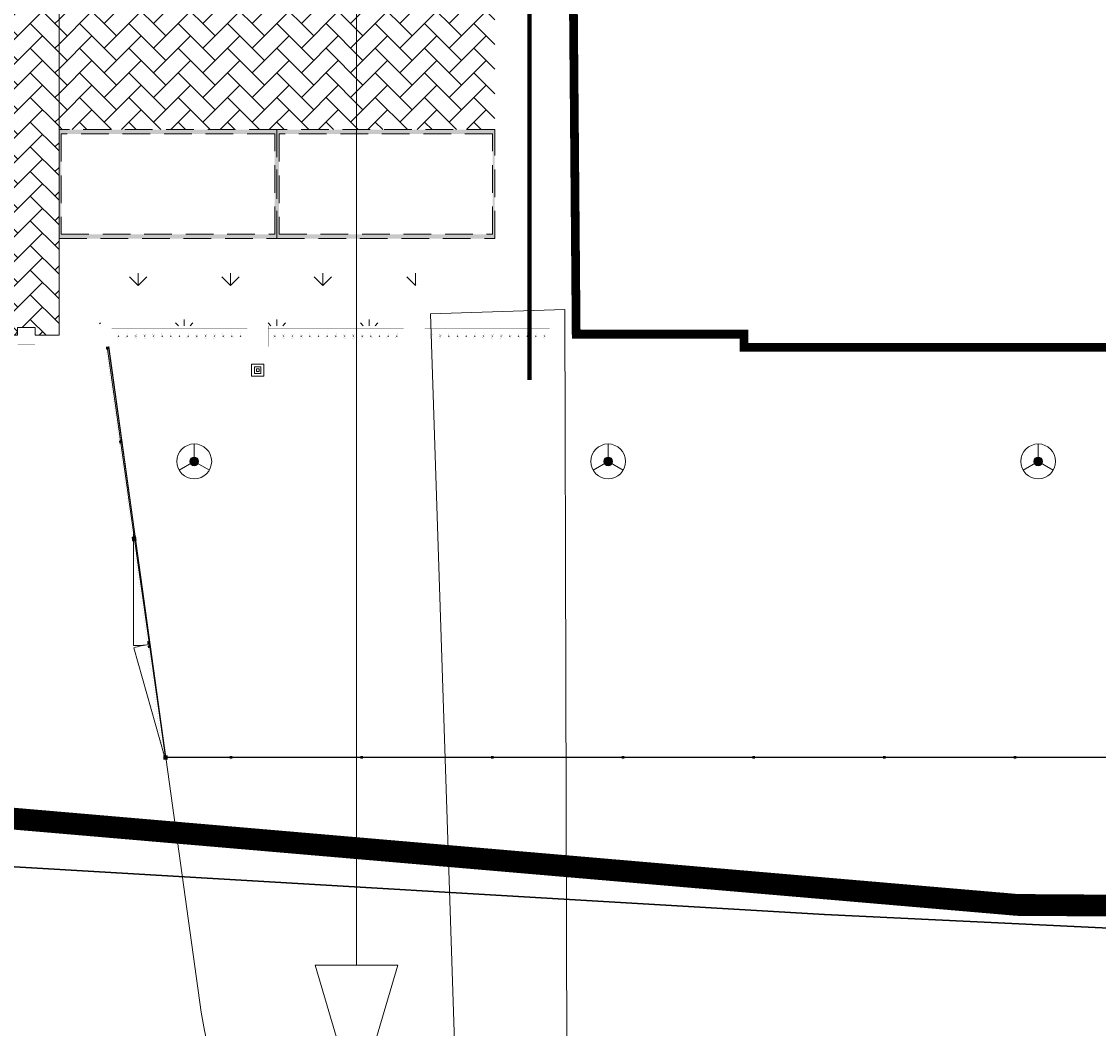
# Model space of a CAD drawing. Header units: millimetres. Extents: x 747415 to 1601423, y -236173 to 551995.
# Tile 156 of 242: x 952980 to 977699, y -11749 to 11361. Entities that reach past the tile are written whole.
import ezdxf
from ezdxf.lldxf.tags import DXFTag

# ---------------------------------------------------------------- set-up
doc = ezdxf.new("R2010")
doc.units = ezdxf.units.MM
doc.header["$LTSCALE"] = 100
doc.header["$MEASUREMENT"] = 0
for name, pattern in [('BORDER', [44.45, 12.7, -6.35, 12.7, -6.35, 0, -6.35]), ('BORDERX2', [88.9, 25.4, -12.7, 25.4, -12.7, 0, -12.7]), ('DASHED2', [9.525, 6.35, -3.175])]:
    doc.linetypes.add(name, pattern=pattern)
doc.layers.get('DEFPOINTS').update_dxf_attribs({"color": 6, "linetype": 'CONTINUOUS', "lineweight": 0})
for name, color, linetype, lineweight in [('00--F-IL-PERCEELDEF', 30, 'BORDER', 0), ('T--A9032_HEKWERKEN', 8, 'CONTINUOUS', 0), ('T--A9041_VERHARDING_Wegen', 21, 'CONTINUOUS', 0), ('T--A9042_BEPLANTING', 90, 'CONTINUOUS', 0), ('T--L9000_TERREIN_Wegen_extern', 7, 'CONTINUOUS', 0), ('T--L9020_GEBOUWEN', 252, 'CONTINUOUS', 0), ('T--L9032_HEKWERKEN', 7, 'CONTINUOUS', 0), ('T--L9032_SPIJLENHEK', 2, 'FENCELINE1', 0), ('T--L9041_VERHARDING_Trottoir', 8, 'CONTINUOUS', 0), ('T--L9042_BEPLANTING', 90, 'CONTINUOUS', 0), ('T--L9052_Hemelwaterafvoer', 130, 'HEMELWATER_AFVOER', 0), ('T--L9064_ICT', 170, 'ICT_LEIDING', 0), ('T--L9067_BEHEERVOORZIENING_Belijning', 7, 'DASHED2', 0), ('T--L9071_TERREINMEUBILAIR_Bank', 250, 'CONTINUOUS', 0)]:
    doc.layers.add(name, color=color, linetype=linetype, lineweight=lineweight)
doc.layers.add('T--A9072_BELIJNING', color=7, linetype='CONTINUOUS', lineweight=0, true_color=0xffffff)
for name, color, linetype in [('T--L9000_PERCELEN', 4, 'BORDERX2'), ('T--L9041_VERHARDING_Parkeren', 9, 'DASHED2'), ('T--L9064_Glasvezel', 54, 'CONTINUOUS')]:
    doc.layers.add(name, color=color, linetype=linetype)
doc.styles.get("Standard").update_dxf_attribs({"font": 'arial.ttf'})
doc.styles.add('vddonk Arial', font='arial.ttf')
doc.linetypes.add('FENCELINE1', pattern='A,6.35,-2.54,[133,ltypeshp.shx,S=2.54,R=0,X=-2.54,Y=0],-2.54,25.4', length=36.83)
tags = doc.linetypes.add('HEMELWATER_AFVOER', pattern='A,12.7,-5.08,["HWA",Standard,S=2.54,R=0,X=-2.54,Y=-1.27],-7.62', length=25.4).pattern_tags.tags
tags[6] = DXFTag(74, 10)
tags = doc.linetypes.add('ICT_LEIDING', pattern='A,12.7,-5.08,["ICT",Standard,S=2.54,R=0,X=-2.54,Y=-1.27],-7.62', length=25.4).pattern_tags.tags
tags[6] = DXFTag(74, 10)
doc.dimstyles.new('Gebr vd Donk', dxfattribs={"dimtxt": 1.5, "dimasz": 1.5, "dimexe": 0, "dimexo": 0, "dimgap": 0.3, "dimtad": 1, "dimdec": 1, "dimzin": 0, "dimdsep": 46, "dimtxsty": 'vddonk Arial', "dimcen": 0.1, "dimclrd": 6, "dimclre": 6, "dimclrt": 6, "dimadec": 0, "dimazin": 0, "dimtfac": 1, "dimtdec": 1, "dimtmove": 0, "dimatfit": 0, "dimfxl": 1, "dimtolj": 1, "dimtzin": 0, "dimlwd": 18, "dimlwe": 18, "dimarcsym": 0})
doc.dimstyles.new('vd Donk', dxfattribs={"dimtxt": 1.5, "dimasz": 1.5, "dimexe": 0, "dimexo": 0, "dimgap": 0.25, "dimtad": 1, "dimdec": 1, "dimzin": 0, "dimtxsty": 'vddonk Arial', "dimcen": 0.1, "dimclrd": 6, "dimclre": 6, "dimclrt": 6, "dimadec": 0, "dimazin": 0, "dimtfac": 1, "dimtdec": 1, "dimtmove": 0, "dimatfit": 0, "dimfxl": 1, "dimtolj": 1, "dimtzin": 0, "dimlwd": 18, "dimlwe": 18, "dimarcsym": 0})

# ---------------------------------------------------------------- blocks, each defined once
blk = doc.blocks.new('FMEBLOCK6')
at = {"layer": 'T--L9000_PERCELEN', "flags": 128}
blk.add_lwpolyline([(-222.195065, 94.921288), (-251.620115, 100.616588), (-297.543065, 109.524512), (-337.647015, 117.167537), (-330.464115, 154.579588), (-318.094025, 152.154437), (-273.823165, 143.747337), (-224.196065, 134.337287), (-208.583205, 131.452587), (-197.439015, 136.971413), (-186.556105, 142.270537), (-136.598035, 132.414587), (-119.415195, 113.922413), (-36.125985, 98.003588), (6.067975, 90.023538), (53.291805, 80.914438), (90.404835, 73.913287), (122.112865, 67.765588), (143.704805, 62.535362), (157.446845, 57.366563), (171.935005, 49.926337), (182.331925, 44.522562), (208.965925, 23.814537), (210.678965, 5.367537), (247.852945, -33.029587), (282.048885, -68.514712), (337.647015, -125.749487), (325.535905, -138.670512), (317.706935, -146.918688), (308.433795, -152.464488), (305.025885, -154.579588), (288.721875, -133.669412), (269.087925, -109.047413), (260.568955, -98.204437), (159.362975, 17.296337), (157.498825, 19.424438), (149.484015, 23.044288), (139.909805, 26.793487), (135.052895, 26.028438), (133.477855, 26.594587), (99.043865, 33.291537), (-0.134205, 52.487337), (-43.354195, 60.693588), (-58.920135, 63.604288), (-60.972195, 63.930587), (-126.040115, 76.402462), (-180.772065, 86.816438), (-219.337085, 94.368462)], close=True, dxfattribs=at)
blk = doc.blocks.new('FMEBLOCK10')
at = {"layer": 'T--L9000_PERCELEN', "flags": 128}
blk.add_lwpolyline([(-144.82893, 14.817888), (-145.02397, 15.050913), (-145.20705, 15.294013), (-145.37702, 15.545888), (-145.53411, 15.805888), (-145.67694, 16.074013), (-145.80712, 16.348963), (-145.92304, 16.630088), (-146.02401, 16.917063), (-146.11095, 17.207938), (-146.18294, 17.503038), (-146.23906, 17.802038), (-146.28092, 18.102988), (-146.30714, 18.405888), (-146.31795, 18.710088), (-146.31404, 19.012988), (-146.29403, 19.316863), (-146.25907, 19.619113), (-146.20801, 19.918113), (-146.142, 20.214838), (-146.06196, 20.507988), (-145.96605, 20.796913), (-145.85703, 21.079988), (-145.73306, 21.357863), (-145.59506, 21.628913), (-145.44303, 21.891838), (-145.27904, 22.147938), (-145.10102, 22.394938), (-144.91196, 22.631863), (-144.71002, 22.860013), (-144.49704, 23.077113), (-144.27394, 23.283813), (-138.30613, 28.697013), (-116.62012, 47.487863), (-60.22895, 97.082863), (-54.67905, 96.186838), (-37.62294, 111.871013), (-29.08511, 118.037888), (-23.65504, 118.892963), (-18.79813, 119.658013), (-9.22392, 115.908813), (-1.20911, 112.288963), (0.65504, 110.160863), (101.86102, -5.339912), (110.37999, -16.182887), (130.01394, -40.804887), (146.31795, -61.715062), (145.31699, -62.344912), (128.53504, -71.838162), (109.77095, -81.221887), (96.853, -87.145012), (86.75508, -91.497087), (65.77494, -99.458937), (35.85286, -109.074062), (-3.25703, -117.914062), (-11.3781, -119.658012), (-17.09406, -117.515937), (-48.71308, -83.590162), (-53.87704, -83.911912), (-58.06511, -84.172887)], close=True, dxfattribs=at)
blk = doc.blocks.new('*D151')
at = {"layer": 'DEFPOINTS', "color": 0, "linetype": 'Continuous', "transparency": 16777216}
for p in [(965452, 4752), (962367, 4650), (962367, 4650)]:
    blk.add_point(p, dxfattribs=at)
at = {"layer": 'T--L9064_Glasvezel', "color": 6, "linetype": 'Continuous', "lineweight": 18, "transparency": 16777216}
for p, q in [((965451, 4752), (962369, 4651)), ((965452, 4752), (965452, 4752)), ((962367, 4650), (962367, 4650))]:
    blk.add_line(p, q, dxfattribs=at)
at = {"layer": 'T--L9064_Glasvezel', "color": 6, "linetype": 'Continuous', "transparency": 16777216}
for points in [[(965451, 4752), (965451, 4751), (965452, 4752)], [(962369, 4651), (962369, 4650), (962367, 4650)]]:
    blk.add_solid(points, dxfattribs=at)
at = {"layer": 'T--L9064_Glasvezel', "color": 6, "linetype": 'Continuous', "transparency": 16777216, "insert": (963910, 4702), "char_height": 1.5, "attachment_point": 5, "rotation": 1.8787, "style": 'vddonk Arial'}
blk.add_mtext('\\A1;3086.7', dxfattribs=at)
blk = doc.blocks.new('*D152')
at = {"layer": 'DEFPOINTS', "color": 0, "linetype": 'Continuous', "transparency": 16777216}
for p in [(962367, 4650), (963127, -18513), (963127, -18513)]:
    blk.add_point(p, dxfattribs=at)
at = {"layer": 'T--L9064_Glasvezel', "color": 6, "linetype": 'Continuous', "lineweight": 18, "transparency": 16777216}
for p, q in [((962367, 4650), (962367, 4650)), ((962367, 4649), (963127, -18511)), ((963127, -18513), (963127, -18513))]:
    blk.add_line(p, q, dxfattribs=at)
at = {"layer": 'T--L9064_Glasvezel', "color": 6, "linetype": 'Continuous', "transparency": 16777216}
for points in [[(962367, 4649), (962367, 4649), (962367, 4650)], [(963127, -18511), (963127, -18511), (963127, -18513)]]:
    blk.add_solid(points, dxfattribs=at)
at = {"layer": 'T--L9064_Glasvezel', "color": 6, "linetype": 'Continuous', "transparency": 16777216, "insert": (962748, -6931), "char_height": 1.5, "attachment_point": 5, "rotation": 271.8787, "style": 'vddonk Arial'}
blk.add_mtext('\\A1;23175.4', dxfattribs=at)
blk = doc.blocks.new('*D161')
at = {"layer": 'DEFPOINTS', "color": 0, "linetype": 'Continuous', "transparency": 16777216}
for p in [(965452, 4752), (965512, -18361), (965512, -18361)]:
    blk.add_point(p, dxfattribs=at)
at = {"layer": 'T--L9064_Glasvezel', "color": 6, "linetype": 'Continuous', "lineweight": 18, "transparency": 16777216}
for p, q in [((965452, 4752), (965452, 4752)), ((965452, 4750), (965512, -18360)), ((965512, -18361), (965512, -18361))]:
    blk.add_line(p, q, dxfattribs=at)
at = {"layer": 'T--L9064_Glasvezel', "color": 6, "linetype": 'Continuous', "transparency": 16777216}
for points in [[(965452, 4750), (965452, 4750), (965452, 4752)], [(965512, -18360), (965512, -18360), (965512, -18361)]]:
    blk.add_solid(points, dxfattribs=at)
at = {"layer": 'T--L9064_Glasvezel', "color": 6, "linetype": 'Continuous', "transparency": 16777216, "insert": (965483, -6805), "char_height": 1.5, "attachment_point": 5, "rotation": 270.1486, "style": 'vddonk Arial'}
blk.add_mtext('\\A1;23112.7', dxfattribs=at)
blk = doc.blocks.new('9041_parkeerplaats_2500x5000')
at = {"layer": 'T--L9067_BEHEERVOORZIENING_Belijning'}
blk.add_lwpolyline([(-1250, 2500), (-1250, -2500), (1250, -2500), (1250, 2500)], close=True, dxfattribs=at)
blk = doc.blocks.new('*U198')
at = {"layer": 'T--L9041_VERHARDING_Parkeren', "linetype": 'Continuous', "rotation": 270}
blk.add_blockref('9041_parkeerplaats_2500x5000', (0, 0, 0), dxfattribs=at)
blk = doc.blocks.new('*U199')
at = {"layer": 'T--L9067_BEHEERVOORZIENING_Belijning', "color": 0, "linetype": 'ByBlock', "lineweight": -2, "transparency": 16777216}
for p in [(0, 0), (5000, 0)]:
    blk.add_blockref('*U198', p, dxfattribs=at)
blk = doc.blocks.new('9041_parkeerplaats_5000x2500_belijning')
at = {"layer": 'T--A9072_BELIJNING', "linetype": 'Continuous'}
h = blk.add_hatch(color=256, dxfattribs=at)
h.paths.add_polyline_path([(1150, -2450), (1150, 2450), (-1150, 2450), (-1150, -2450)], flags=16)
h.paths.add_polyline_path([(1250, -2500), (1250, 2500), (-1250, 2500), (-1250, -2500)])
at = {"layer": 'T--L9067_BEHEERVOORZIENING_Belijning'}
for points in [[(1250, -2500), (1250, 2500), (-1250, 2500), (-1250, -2500)], [(1150, -2450), (1150, 2450), (-1150, 2450), (-1150, -2450)]]:
    blk.add_lwpolyline(points, close=True, dxfattribs=at)
blk = doc.blocks.new('*U309')
at = {"layer": 'T--L9067_BEHEERVOORZIENING_Belijning', "linetype": 'Continuous', "rotation": 270}
blk.add_blockref('9041_parkeerplaats_5000x2500_belijning', (0, 0, -1), dxfattribs=at)
blk = doc.blocks.new('*U310')
at = {"layer": 'T--L9067_BEHEERVOORZIENING_Belijning', "color": 0, "linetype": 'ByBlock', "lineweight": -2, "transparency": 16777216}
for p in [(0, 0), (5000, 0)]:
    blk.add_blockref('*U309', p, dxfattribs=at)
blk = doc.blocks.new('9032_hekwerk_L3110')
at = {"layer": 'T--A9032_HEKWERKEN', "linetype": 'Continuous'}
h = blk.add_hatch(color=256, dxfattribs=at)
h.dxf.hatch_style = 1
h.paths.add_polyline_path([(0, 2973), (-18, 2955), (0, 2937), (18, 2955)])
h = blk.add_hatch(color=256, dxfattribs=at)
h.dxf.hatch_style = 1
h.paths.add_polyline_path([(0, 2773), (-18, 2755), (0, 2737), (18, 2755)])
h = blk.add_hatch(color=256, dxfattribs=at)
h.dxf.hatch_style = 1
h.paths.add_polyline_path([(0, 2573), (-18, 2555), (0, 2537), (18, 2555)])
h = blk.add_hatch(color=256, dxfattribs=at)
h.dxf.hatch_style = 1
h.paths.add_polyline_path([(0, 2373), (-18, 2355), (0, 2337), (18, 2355)])
h = blk.add_hatch(color=256, dxfattribs=at)
h.dxf.hatch_style = 1
h.paths.add_polyline_path([(0, 2173), (-18, 2155), (0, 2137), (18, 2155)])
h = blk.add_hatch(color=256, dxfattribs=at)
h.dxf.hatch_style = 1
h.paths.add_polyline_path([(0, 1973), (-18, 1955), (0, 1937), (18, 1955)])
h = blk.add_hatch(color=256, dxfattribs=at)
h.dxf.hatch_style = 1
h.paths.add_polyline_path([(0, 1773), (-18, 1755), (0, 1737), (18, 1755)])
h = blk.add_hatch(color=256, dxfattribs=at)
h.dxf.hatch_style = 1
h.paths.add_polyline_path([(0, 1573), (-18, 1555), (0, 1537), (18, 1555)])
h = blk.add_hatch(color=256, dxfattribs=at)
h.dxf.hatch_style = 1
h.paths.add_polyline_path([(0, 1373), (-18, 1355), (0, 1337), (18, 1355)])
h = blk.add_hatch(color=256, dxfattribs=at)
h.dxf.hatch_style = 1
h.paths.add_polyline_path([(0, 1173), (-18, 1155), (0, 1137), (18, 1155)])
h = blk.add_hatch(color=256, dxfattribs=at)
h.dxf.hatch_style = 1
h.paths.add_polyline_path([(0, 973), (-18, 955), (0, 937), (18, 955)])
h = blk.add_hatch(color=256, dxfattribs=at)
h.dxf.hatch_style = 1
h.paths.add_polyline_path([(0, 773), (-18, 755), (0, 737), (18, 755)])
h = blk.add_hatch(color=256, dxfattribs=at)
h.dxf.hatch_style = 1
h.paths.add_polyline_path([(0, 573), (-18, 555), (0, 537), (18, 555)])
h = blk.add_hatch(color=256, dxfattribs=at)
h.dxf.hatch_style = 1
h.paths.add_polyline_path([(0, 373), (-18, 355), (0, 337), (18, 355)])
h = blk.add_hatch(color=256, dxfattribs=at)
h.dxf.hatch_style = 1
h.paths.add_polyline_path([(0, 173), (-18, 155), (0, 137), (18, 155)])
at = {"layer": 'T--L9032_HEKWERKEN', "const_width": 1}
for points in [[(-20, 2990), (-60, 2955), (-20, 2920)], [(-20, 2990), (-20, 3110), (20, 3110), (20, 2990)], [(20, 2920), (60, 2955), (20, 2990)], [(-20, 2790), (-60, 2755), (-20, 2720)], [(-20, 2790), (-20, 2920)], [(-20, 2590), (-20, 2720)], [(20, 2920), (20, 2790)], [(20, 2720), (60, 2755), (20, 2790)], [(20, 2720), (20, 2590)], [(-20, 2590), (-60, 2555), (-20, 2520)], [(-20, 2390), (-20, 2520)], [(20, 2520), (60, 2555), (20, 2590)], [(20, 2520), (20, 2390)], [(-20, 2390), (-60, 2355), (-20, 2320)], [(-20, 2190), (-20, 2320)], [(20, 2320), (60, 2355), (20, 2390)], [(20, 2320), (20, 2190)], [(-20, 2190), (-60, 2155), (-20, 2120)], [(-20, 1990), (-60, 1955), (-20, 1920)], [(-20, 1990), (-20, 2120)], [(20, 2120), (60, 2155), (20, 2190)], [(20, 2120), (20, 1990)], [(20, 1920), (60, 1955), (20, 1990)], [(-20, 1790), (-60, 1755), (-20, 1720)], [(-20, 1790), (-20, 1920)], [(20, 1920), (20, 1790)], [(20, 1720), (60, 1755), (20, 1790)], [(-20, 1590), (-60, 1555), (-20, 1520)], [(-20, 1590), (-20, 1720)], [(-20, 1390), (-20, 1520)], [(20, 1720), (20, 1590)], [(20, 1520), (60, 1555), (20, 1590)], [(20, 1520), (20, 1390)], [(-20, 1390), (-60, 1355), (-20, 1320)], [(-20, 1190), (-20, 1320)], [(20, 1320), (60, 1355), (20, 1390)], [(20, 1320), (20, 1190)], [(-20, 1190), (-60, 1155), (-20, 1120)], [(-20, 990), (-60, 955), (-20, 920)], [(-20, 990), (-20, 1120)], [(20, 1120), (60, 1155), (20, 1190)], [(20, 1120), (20, 990)], [(20, 920), (60, 955), (20, 990)], [(-20, 790), (-60, 755), (-20, 720)], [(-20, 790), (-20, 920)], [(20, 920), (20, 790)], [(20, 720), (60, 755), (20, 790)], [(-20, 590), (-60, 555), (-20, 520)], [(-20, 590), (-20, 720)], [(-20, 390), (-20, 520)], [(20, 720), (20, 590)], [(20, 520), (60, 555), (20, 590)], [(20, 520), (20, 390)], [(-20, 390), (-60, 355), (-20, 320)], [(-20, 190), (-20, 320)], [(20, 320), (60, 355), (20, 390)], [(20, 320), (20, 190)], [(-20, 190), (-60, 155), (-20, 120)], [(20, 120), (20, 0), (-20, 0), (-20, 120)], [(20, 120), (60, 155), (20, 190)]]:
    blk.add_lwpolyline(points, dxfattribs=at)
for points in [[(0, 2937), (-18, 2955), (0, 2973), (18, 2955)], [(0, 2737), (-18, 2755), (0, 2773), (18, 2755)], [(0, 2537), (-18, 2555), (0, 2573), (18, 2555)], [(0, 2337), (-18, 2355), (0, 2373), (18, 2355)], [(0, 2137), (-18, 2155), (0, 2173), (18, 2155)], [(0, 1937), (-18, 1955), (0, 1973), (18, 1955)], [(0, 1737), (-18, 1755), (0, 1773), (18, 1755)], [(0, 1537), (-18, 1555), (0, 1573), (18, 1555)], [(0, 1337), (-18, 1355), (0, 1373), (18, 1355)], [(0, 1137), (-18, 1155), (0, 1173), (18, 1155)], [(0, 937), (-18, 955), (0, 973), (18, 955)], [(0, 737), (-18, 755), (0, 773), (18, 755)], [(0, 537), (-18, 555), (0, 573), (18, 555)], [(0, 337), (-18, 355), (0, 373), (18, 355)], [(0, 137), (-18, 155), (0, 173), (18, 155)]]:
    blk.add_lwpolyline(points, close=True, dxfattribs=at)
blk = doc.blocks.new('*U494')
at = {"layer": 'T--L9032_HEKWERKEN', "rotation": 270}
blk.add_blockref('9032_hekwerk_L3110', (-1555, 0, 0), dxfattribs=at)
blk = doc.blocks.new('*U495')
at = {"layer": 'T--L9032_HEKWERKEN', "color": 0, "linetype": 'ByBlock', "lineweight": -2, "transparency": 16777216}
for p in [(0, 0), (3590, 0)]:
    blk.add_blockref('*U494', p, dxfattribs=at)

msp = doc.modelspace()

# ---------------------------------------------------------------- hatches: boundary and pattern name
at = {"layer": 'T--A9032_HEKWERKEN', "linetype": 'Continuous'}
h = msp.add_hatch(color=256, dxfattribs=at)
h.dxf.hatch_style = 1
h.paths.add_polyline_path([(962386.05, 4123.33), (962403.728, 4141.008), (962386.05, 4158.686), (962368.373, 4141.008)])
h = msp.add_hatch(color=256, dxfattribs=at)
h.dxf.hatch_style = 1
h.paths.add_polyline_path([(962586.05, 4123.33), (962603.728, 4141.008), (962586.05, 4158.686), (962568.373, 4141.008)])
h = msp.add_hatch(color=256, dxfattribs=at)
h.dxf.hatch_style = 1
h.paths.add_polyline_path([(962786.05, 4123.33), (962803.728, 4141.008), (962786.05, 4158.686), (962768.373, 4141.008)])
h = msp.add_hatch(color=256, dxfattribs=at)
h.dxf.hatch_style = 1
h.paths.add_polyline_path([(962986.05, 4123.33), (963003.728, 4141.008), (962986.05, 4158.686), (962968.373, 4141.008)])
h = msp.add_hatch(color=256, dxfattribs=at)
h.dxf.hatch_style = 1
h.paths.add_polyline_path([(963186.05, 4123.33), (963203.728, 4141.008), (963186.05, 4158.686), (963168.373, 4141.008)])
h = msp.add_hatch(color=256, dxfattribs=at)
h.dxf.hatch_style = 1
h.paths.add_polyline_path([(963386.05, 4123.33), (963403.728, 4141.008), (963386.05, 4158.686), (963368.373, 4141.008)])
h = msp.add_hatch(color=256, dxfattribs=at)
h.dxf.hatch_style = 1
h.paths.add_polyline_path([(963586.05, 4123.33), (963603.728, 4141.008), (963586.05, 4158.686), (963568.373, 4141.008)])
h = msp.add_hatch(color=256, dxfattribs=at)
h.dxf.hatch_style = 1
h.paths.add_polyline_path([(963786.05, 4123.33), (963803.728, 4141.008), (963786.05, 4158.686), (963768.373, 4141.008)])
h = msp.add_hatch(color=256, dxfattribs=at)
h.dxf.hatch_style = 1
h.paths.add_polyline_path([(963986.05, 4123.33), (964003.728, 4141.008), (963986.05, 4158.686), (963968.373, 4141.008)])
h = msp.add_hatch(color=256, dxfattribs=at)
h.dxf.hatch_style = 1
h.paths.add_polyline_path([(964186.05, 4123.33), (964203.728, 4141.008), (964186.05, 4158.686), (964168.373, 4141.008)])
h = msp.add_hatch(color=256, dxfattribs=at)
h.dxf.hatch_style = 1
h.paths.add_polyline_path([(964386.05, 4123.33), (964403.728, 4141.008), (964386.05, 4158.686), (964368.373, 4141.008)])
h = msp.add_hatch(color=256, dxfattribs=at)
h.dxf.hatch_style = 1
h.paths.add_polyline_path([(964586.05, 4123.33), (964603.728, 4141.008), (964586.05, 4158.686), (964568.373, 4141.008)])
h = msp.add_hatch(color=256, dxfattribs=at)
h.dxf.hatch_style = 1
h.paths.add_polyline_path([(964786.05, 4123.33), (964803.728, 4141.008), (964786.05, 4158.686), (964768.373, 4141.008)])
h = msp.add_hatch(color=256, dxfattribs=at)
h.dxf.hatch_style = 1
h.paths.add_polyline_path([(964986.05, 4123.33), (965003.728, 4141.008), (964986.05, 4158.686), (964968.373, 4141.008)])
for points in [[(954921.05, 3841.008), (954921.05, 3901.008), (954981.05, 3901.008), (954981.05, 3841.008)], [(955216.439, 1742.85), (955275.85, 1751.231), (955284.231, 1691.819), (955224.82, 1683.438)], [(955621.002, -553.66), (955521.956, -567.44), (955508.176, -468.394), (955607.222, -454.614)], [(955921.574, -2859.236), (955929.842, -2918.664), (955870.414, -2926.932), (955862.146, -2867.504)], [(955933.976, -2948.378), (955942.244, -3007.805), (955882.816, -3016.073), (955874.548, -2956.646)], [(956336.051, -5579.004), (956236.051, -5579.004), (956236.051, -5479.004), (956336.051, -5479.004)], [(957756.051, -5559.004), (957756.051, -5499.004), (957816.051, -5499.004), (957816.051, -5559.004)], [(960756.051, -5559.004), (960756.051, -5499.004), (960816.051, -5499.004), (960816.051, -5559.004)], [(963756.051, -5559.004), (963756.051, -5499.004), (963816.051, -5499.004), (963816.051, -5559.004)], [(966756.051, -5559.004), (966756.051, -5499.004), (966816.051, -5499.004), (966816.051, -5559.004)], [(969756.051, -5559.004), (969756.051, -5499.004), (969816.051, -5499.004), (969816.051, -5559.004)], [(972756.051, -5559.004), (972756.051, -5499.004), (972816.051, -5499.004), (972816.051, -5559.004)], [(975756.051, -5559.004), (975756.051, -5499.004), (975816.051, -5499.004), (975816.051, -5559.004)]]:
    msp.add_hatch(color=256, dxfattribs=at).paths.add_polyline_path(points)
at = {"layer": 'T--A9041_VERHARDING_Wegen', "linetype": 'Continuous'}
h = msp.add_hatch(dxfattribs=at)
h.set_pattern_fill('AR-HBONE', color=256, scale=100, style=0)
h.paths.add_polyline_path([(953841.05, 47272.979), (948841.05, 47272.979), (948841.05, 4381.008), (948841.05, 4161.008), (949391.05, 4161.008), (949391.05, 4341.008), (949791.05, 4341.008), (949791.05, 4166.008), (952891.05, 4166.008), (952891.05, 4341.008), (953291.05, 4341.008), (953291.05, 4161.008), (953841.05, 4161.008), (953841.05, 4381.008), (953841.05, 6381.008)])
h = msp.add_hatch(dxfattribs=at)
h.set_pattern_fill('AR-HBONE', color=256, scale=100, style=0)
h.paths.add_polyline_path([(963841.05, 12620.844), (953841.05, 12620.844), (953841.05, 8881.008), (963841.05, 8881.008)])
at = {"layer": 'T--A9042_BEPLANTING'}
h = msp.add_hatch(dxfattribs=at)
h.set_pattern_fill('GRASS', color=256, scale=1500, style=0)
h.paths.add_polyline_path([(954771.05, 6181.008), (954771.05, 4381.008), (962031.05, 4381.008), (962031.05, 6181.008)])
at = {"layer": 'T--L9071_TERREINMEUBILAIR_Bank'}
h = msp.add_hatch(color=256, dxfattribs=at)
h.dxf.hatch_style = 1
h.paths.add_polyline_path([(957044.3, 1266.008, 1), (956844.3, 1266.008, 1)])
h = msp.add_hatch(color=256, dxfattribs=at)
h.dxf.hatch_style = 1
h.paths.add_polyline_path([(966544.3, 1266.008, 1), (966344.3, 1266.008, 1)])
h = msp.add_hatch(color=256, dxfattribs=at)
h.dxf.hatch_style = 1
h.paths.add_polyline_path([(976416.051, 1266.008, 1), (976216.051, 1266.008, 1)])

# ---------------------------------------------------------------- linework, layer by layer
at = {"layer": '00--F-IL-PERCEELDEF', "lineweight": 0, "const_width": 500}
msp.add_lwpolyline([(1222893.5, 247382.715), (1206643.35, 14269.488), (1193963.99, 5930.652), (1189625.203, 1516.641), (1188001.379, -126.474), (1186931.061, -1209.507), (1185599.272, -2557.118), (1184329.007, -3842.473), (1183085.811, -5100.438), (1181853.857, -6347.027), (1181066.569, -7144.715), (1172202.608, -7518.195), (1163792.695, -7519.237), (1114311.621, -7519.237), (1110937.701, -7519.237), (1110937.701, -9574.929), (1097000.343, -9574.929), (1068965.693, -9548.39), (1048223.21, -9407.05), (1001161.084, -9086.366), (975840.313, -8913.829), (944973.242, -6261.233)], dxfattribs=at)
at = {"layer": 'T--A9041_VERHARDING_Wegen', "linetype": 'Continuous'}
msp.add_lwpolyline([(953841.05, 47272.979), (948841.05, 47272.979), (948841.05, 4381.008), (948841.05, 4161.008), (949391.05, 4161.008), (949391.05, 4341.008), (949791.05, 4341.008), (949791.05, 4166.008), (952891.05, 4166.008), (952891.05, 4341.008), (953291.05, 4341.008), (953291.05, 4161.008), (953841.05, 4161.008), (953841.05, 4381.008), (953841.05, 6381.008)], close=True, dxfattribs=at)
at = {"layer": 'T--A9041_VERHARDING_Wegen', "linetype": 'Continuous', "const_width": 1}
msp.add_lwpolyline([(963841.05, 12620.844), (953841.05, 12620.844), (953841.05, 8881.008), (963841.05, 8881.008)], close=True, dxfattribs=at)
at = {"layer": 'T--L9000_TERREIN_Wegen_extern'}
msp.add_lwpolyline([(1055236.781, -13717.769), (1029927.182, -13761.386), (1018864.335, -13734.575), (1009993.307, -13742.815), (1000476.043, -13729.178), (996451.427, -13841.292), (958335.265, -13825.227), (958229.879, -13839.145), (958136.775, -13823.923), (958020.215, -13774.793), (957930.051, -13695.607), (957873.795, -13592.966), (957575.659, -13038.335), (957346.256, -12450.905), (957274.252, -12214.652), (957176.242, -11795.851), (957106.457, -11375.221), (954981.05, 3901.008)], dxfattribs=at)
at = {"layer": 'T--L9020_GEBOUWEN', "const_width": 200}
msp.add_lwpolyline([(969566.05, 3881), (978816.05, 3880.996), (978816.051, 5575.996), (1001766.043, 5576.014), (1001766.051, 14816.012), (999471.062, 14816.023), (997686.046, 14816.025), (995856.054, 14816.024), (990256.054, 14816.024), (981356.054, 14815.996), (981086.037, 44490.84), (974928.236, 44482.822), (966666.039, 44490.844), (966666.039, 40111.147), (965406.054, 40110.989), (965711.05, 4186.008), (969566.054, 4186)], close=True, dxfattribs=at)
at = {"layer": 'T--L9032_HEKWERKEN', "const_width": 1}
for points in [[(952891.05, 4341.008), (952891.05, 3941.008), (953291.05, 3941.008), (953291.05, 4341.008)], [(954571.05, 4381.008), (955051.05, 4381.008), (955051.05, 3901.008), (954571.05, 3901.008)], [(958161.05, 4381.008), (958641.05, 4381.008), (958641.05, 3901.008), (958161.05, 3901.008)], [(961751.05, 4381.008), (962231.05, 4381.008), (962231.05, 3901.008), (961751.05, 3901.008)], [(965101.05, 4381.008), (965581.05, 4381.008), (965581.05, 3901.008), (965101.05, 3901.008)], [(953291.05, 4161.008), (954571.05, 4161.008), (954571.05, 4121.008), (953291.05, 4121.008)], [(962368.373, 4141.008), (962386.05, 4158.686), (962403.728, 4141.008), (962386.05, 4123.33)], [(962568.373, 4141.008), (962586.05, 4158.686), (962603.728, 4141.008), (962586.05, 4123.33)], [(962768.373, 4141.008), (962786.05, 4158.686), (962803.728, 4141.008), (962786.05, 4123.33)], [(962968.373, 4141.008), (962986.05, 4158.686), (963003.728, 4141.008), (962986.05, 4123.33)], [(963168.373, 4141.008), (963186.05, 4158.686), (963203.728, 4141.008), (963186.05, 4123.33)], [(963368.373, 4141.008), (963386.05, 4158.686), (963403.728, 4141.008), (963386.05, 4123.33)], [(963568.373, 4141.008), (963586.05, 4158.686), (963603.728, 4141.008), (963586.05, 4123.33)], [(963768.373, 4141.008), (963786.05, 4158.686), (963803.728, 4141.008), (963786.05, 4123.33)], [(963968.373, 4141.008), (963986.05, 4158.686), (964003.728, 4141.008), (963986.05, 4123.33)], [(964168.373, 4141.008), (964186.05, 4158.686), (964203.728, 4141.008), (964186.05, 4123.33)], [(964368.373, 4141.008), (964386.05, 4158.686), (964403.728, 4141.008), (964386.05, 4123.33)], [(964568.373, 4141.008), (964586.05, 4158.686), (964603.728, 4141.008), (964586.05, 4123.33)], [(964768.373, 4141.008), (964786.05, 4158.686), (964803.728, 4141.008), (964786.05, 4123.33)], [(964968.373, 4141.008), (964986.05, 4158.686), (965003.728, 4141.008), (964986.05, 4123.33)], [(954921.05, 3841.008), (954921.05, 3901.008), (954981.05, 3901.008), (954981.05, 3841.008)], [(954980.756, 3845.199), (954921.344, 3836.818), (955216.439, 1742.85), (955275.85, 1751.231)], [(955216.439, 1742.85), (955275.85, 1751.231), (955284.231, 1691.819), (955224.82, 1683.438)], [(955284.231, 1691.819), (955224.82, 1683.438), (955528.001, -465.751), (955587.413, -457.37)], [(955621.002, -553.66), (955521.956, -567.44), (955508.176, -468.394), (955607.222, -454.614)], [(955921.574, -2859.236), (955862.146, -2867.504), (955551.411, -634.016), (955610.838, -625.748)], [(955921.574, -2859.236), (955929.842, -2918.664), (955870.414, -2926.932), (955862.146, -2867.504)], [(955933.976, -2948.378), (955942.244, -3007.805), (955882.816, -3016.073), (955874.548, -2956.646)], [(956276.405, -5409.671), (956216.977, -5417.939), (955882.816, -3016.073), (955942.244, -3007.805)], [(956336.051, -5579.004), (956236.051, -5579.004), (956236.051, -5479.004), (956336.051, -5479.004)], [(956336.051, -5499.004), (956336.051, -5559.004), (957756.051, -5559.004), (957756.051, -5499.004)], [(957756.051, -5559.004), (957756.051, -5499.004), (957816.051, -5499.004), (957816.051, -5559.004)], [(957816.051, -5499.004), (957816.051, -5559.004), (960756.051, -5559.004), (960756.051, -5499.004)], [(960756.051, -5559.004), (960756.051, -5499.004), (960816.051, -5499.004), (960816.051, -5559.004)], [(960816.051, -5499.004), (960816.051, -5559.004), (963756.051, -5559.004), (963756.051, -5499.004)], [(963756.051, -5559.004), (963756.051, -5499.004), (963816.051, -5499.004), (963816.051, -5559.004)], [(963816.051, -5499.004), (963816.051, -5559.004), (966756.051, -5559.004), (966756.051, -5499.004)], [(966756.051, -5559.004), (966756.051, -5499.004), (966816.051, -5499.004), (966816.051, -5559.004)], [(966816.051, -5499.004), (966816.051, -5559.004), (969756.051, -5559.004), (969756.051, -5499.004)], [(969756.051, -5559.004), (969756.051, -5499.004), (969816.051, -5499.004), (969816.051, -5559.004)], [(969816.051, -5499.004), (969816.051, -5559.004), (972756.051, -5559.004), (972756.051, -5499.004)], [(972756.051, -5559.004), (972756.051, -5499.004), (972816.051, -5499.004), (972816.051, -5559.004)], [(972816.051, -5499.004), (972816.051, -5559.004), (975756.051, -5559.004), (975756.051, -5499.004)], [(975756.051, -5559.004), (975756.051, -5499.004), (975816.051, -5499.004), (975816.051, -5559.004)], [(975816.051, -5499.004), (975816.051, -5559.004), (978756.051, -5559.004), (978756.051, -5499.004)]]:
    msp.add_lwpolyline(points, close=True, dxfattribs=at)
for points in [[(958161.05, 4316.008), (955051.05, 4316.008)], [(961751.05, 4316.008), (958641.05, 4316.008)], [(965101.05, 4316.008), (962231.05, 4316.008)], [(958161.05, 3966.008), (955051.05, 3966.008)], [(961751.05, 3966.008), (958641.05, 3966.008)], [(962351.05, 4121.008), (962231.05, 4121.008), (962231.05, 4161.008), (962351.05, 4161.008)], [(965101.05, 3966.008), (962231.05, 3966.008)], [(962421.05, 4161.008), (962386.05, 4201.008), (962351.05, 4161.008)], [(962351.05, 4121.008), (962386.05, 4081.008), (962421.05, 4121.008)], [(962421.05, 4161.008), (962551.05, 4161.008)], [(962551.05, 4121.008), (962421.05, 4121.008)], [(962621.05, 4161.008), (962586.05, 4201.008), (962551.05, 4161.008)], [(962551.05, 4121.008), (962586.05, 4081.008), (962621.05, 4121.008)], [(962621.05, 4161.008), (962751.05, 4161.008)], [(962751.05, 4121.008), (962621.05, 4121.008)], [(962821.05, 4161.008), (962786.05, 4201.008), (962751.05, 4161.008)], [(962751.05, 4121.008), (962786.05, 4081.008), (962821.05, 4121.008)], [(962821.05, 4161.008), (962951.05, 4161.008)], [(962951.05, 4121.008), (962821.05, 4121.008)], [(963021.05, 4161.008), (962986.05, 4201.008), (962951.05, 4161.008)], [(962951.05, 4121.008), (962986.05, 4081.008), (963021.05, 4121.008)], [(963021.05, 4161.008), (963151.05, 4161.008)], [(963151.05, 4121.008), (963021.05, 4121.008)], [(963221.05, 4161.008), (963186.05, 4201.008), (963151.05, 4161.008)], [(963151.05, 4121.008), (963186.05, 4081.008), (963221.05, 4121.008)], [(963221.05, 4161.008), (963351.05, 4161.008)], [(963351.05, 4121.008), (963221.05, 4121.008)], [(963421.05, 4161.008), (963386.05, 4201.008), (963351.05, 4161.008)], [(963351.05, 4121.008), (963386.05, 4081.008), (963421.05, 4121.008)], [(963421.05, 4161.008), (963551.05, 4161.008)], [(963551.05, 4121.008), (963421.05, 4121.008)], [(963621.05, 4161.008), (963586.05, 4201.008), (963551.05, 4161.008)], [(963551.05, 4121.008), (963586.05, 4081.008), (963621.05, 4121.008)], [(963621.05, 4161.008), (963751.05, 4161.008)], [(963751.05, 4121.008), (963621.05, 4121.008)], [(963821.05, 4161.008), (963786.05, 4201.008), (963751.05, 4161.008)], [(963751.05, 4121.008), (963786.05, 4081.008), (963821.05, 4121.008)], [(963821.05, 4161.008), (963951.05, 4161.008)], [(963951.05, 4121.008), (963821.05, 4121.008)], [(964021.05, 4161.008), (963986.05, 4201.008), (963951.05, 4161.008)], [(963951.05, 4121.008), (963986.05, 4081.008), (964021.05, 4121.008)], [(964021.05, 4161.008), (964151.05, 4161.008)], [(964151.05, 4121.008), (964021.05, 4121.008)], [(964221.05, 4161.008), (964186.05, 4201.008), (964151.05, 4161.008)], [(964151.05, 4121.008), (964186.05, 4081.008), (964221.05, 4121.008)], [(964221.05, 4161.008), (964351.05, 4161.008)], [(964351.05, 4121.008), (964221.05, 4121.008)], [(964421.05, 4161.008), (964386.05, 4201.008), (964351.05, 4161.008)], [(964351.05, 4121.008), (964386.05, 4081.008), (964421.05, 4121.008)], [(964421.05, 4161.008), (964551.05, 4161.008)], [(964551.05, 4121.008), (964421.05, 4121.008)], [(964621.05, 4161.008), (964586.05, 4201.008), (964551.05, 4161.008)], [(964551.05, 4121.008), (964586.05, 4081.008), (964621.05, 4121.008)], [(964621.05, 4161.008), (964751.05, 4161.008)], [(964751.05, 4121.008), (964621.05, 4121.008)], [(964821.05, 4161.008), (964786.05, 4201.008), (964751.05, 4161.008)], [(964751.05, 4121.008), (964786.05, 4081.008), (964821.05, 4121.008)], [(964821.05, 4161.008), (964951.05, 4161.008)], [(964951.05, 4121.008), (964821.05, 4121.008)], [(965021.05, 4161.008), (964986.05, 4201.008), (964951.05, 4161.008)], [(964951.05, 4121.008), (964986.05, 4081.008), (965021.05, 4121.008)], [(965021.05, 4161.008), (965101.05, 4161.008)], [(965101.05, 4121.008), (965021.05, 4121.008)], [(955581.125, -629.882), (955571.479, -560.55)], [(955904.262, -2952.512), (955900.128, -2922.798)], [(956246.845, -5414.916), (956256.337, -5483.138)]]:
    msp.add_lwpolyline(points, dxfattribs=at)
at = {"layer": 'T--L9032_HEKWERKEN'}
for points in [[(954981.05, 3841.008), (955587.413, -457.37)], [(955284.231, 1691.819), (955224.82, 1683.438)], [(955548.628, -396.306), (955548.628, -2962.172)], [(956255.762, -5479.004), (955555.363, -3010.581)]]:
    msp.add_lwpolyline(points, dxfattribs=at)
at = {"layer": 'T--L9032_HEKWERKEN', "linetype": 'Continuous'}
for centre, start, end in [((955548.053, -392.172), 270.0128235, 277.920472), ((956256.337, -5483.138), 97.920472, 105.8281205)]:
    msp.add_arc(centre, 2570, start, end, dxfattribs=at)
at = {"layer": 'T--L9032_SPIJLENHEK', "ltscale": 0.5}
msp.add_lwpolyline([(978756.051, -5529.004), (956286.051, -5529.004), (954951.05, 3841.008)], dxfattribs=at)
at = {"layer": 'T--L9041_VERHARDING_Trottoir', "linetype": 'Continuous', "const_width": 1}
for points in [[(954571.05, 4381.008), (954571.05, 6381.008)], [(954571.05, 6381.008), (962231.05, 6381.008)], [(954571.05, 4381.008), (954571.05, 6381.008)], [(954771.05, 6181.008), (962031.05, 6181.008)], [(954771.05, 4381.008), (954771.05, 6181.008)], [(962031.05, 4381.008), (962031.05, 6181.008)], [(962231.05, 4381.008), (962231.05, 6381.008)]]:
    msp.add_lwpolyline(points, dxfattribs=at)
at = {"layer": 'T--L9042_BEPLANTING', "const_width": 1}
msp.add_lwpolyline([(954771.05, 6181.008), (954771.05, 4381.008), (962031.05, 4381.008), (962031.05, 6181.008)], close=True, dxfattribs=at)
at = {"layer": 'T--L9052_Hemelwaterafvoer', "ltscale": 2, "const_width": 100}
msp.add_lwpolyline([(1024057.598, 7886.77), (1024057.598, 6956.623), (1002840.772, 6956.623), (1002840.772, 15770.245), (982051.048, 15770.245), (982051.048, 45230.84), (964641.171, 45230.84), (964641.171, 3131.858)], dxfattribs=at)
at = {"layer": 'T--L9064_ICT', "color": 1, "lineweight": 0}
for p, q in [((960670.22, 50112.548), (960670.22, -10295.602)), ((960670.22, -13504.263), (959720.059, -10295.602)), ((959720.059, -10295.602), (960670.22, -10295.602)), ((960670.22, -13504.263), (961620.381, -10295.602)), ((961620.381, -10295.602), (960670.22, -10295.602))]:
    msp.add_line(p, q, dxfattribs=at)
at = {"layer": 'T--L9071_TERREINMEUBILAIR_Bank'}
for points in [[(958261.05, 3501.008), (958541.05, 3501.008), (958541.05, 3221.008), (958261.05, 3221.008)], [(958326.05, 3436.008), (958326.05, 3286.008), (958476.05, 3286.008), (958476.05, 3436.008)], [(958371.05, 3391.008), (958431.05, 3391.008), (958431.05, 3331.008), (958371.05, 3331.008)]]:
    msp.add_lwpolyline(points, close=True, dxfattribs=at)
for points in [[(956944.3, 1266.008), (956944.3, 1666.008)], [(966444.3, 1266.008), (966444.3, 1666.008)], [(976316.051, 1266.008), (976316.051, 1666.008)], [(956944.3, 1266.008), (956597.889, 1066.008)], [(956944.3, 1266.008), (957290.71, 1066.008)], [(966444.3, 1266.008), (966097.889, 1066.008)], [(966444.3, 1266.008), (966790.71, 1066.008)], [(976316.051, 1266.008), (975969.641, 1066.008)], [(976316.051, 1266.008), (976662.461, 1066.008)]]:
    msp.add_lwpolyline(points, dxfattribs=at)
for centre, radius in [((956944.3, 1266.008), 400), ((966444.3, 1266.008), 400), ((976316.051, 1266.008), 400), ((956944.3, 1266.008), 100), ((966444.3, 1266.008), 100), ((976316.051, 1266.008), 100)]:
    msp.add_circle(centre, radius, dxfattribs=at)

# ---------------------------------------------------------------- block references
at = {"layer": 'T--L9000_PERCELEN', "xscale": 1000.000000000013, "yscale": 1000.000000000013, "zscale": 1000.000000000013, "rotation": 228.6878301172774}
for name, p in [('FMEBLOCK6', (1262412.821, 119489.697)), ('FMEBLOCK10', (1087887.23, 61585.928))]:
    msp.add_blockref(name, p, dxfattribs=at)
at = {"layer": 'T--L9032_HEKWERKEN'}
msp.add_blockref('*U495', (956606.05, 4141.008, 0.5), dxfattribs=at)
at = {"layer": 'T--L9067_BEHEERVOORZIENING_Belijning', "linetype": 'Continuous'}
for name in ['*U199', '*U310']:
    msp.add_blockref(name, (956341.05, 7631.008, 0.5), dxfattribs=at)

# ---------------------------------------------------------------- dimensions: what is measured, and where the dimension line sits
at = {"layer": 'T--L9064_Glasvezel', "color": 21, "linetype": 'Continuous'}
for p1, p2, picture, middle in [((965452.177, 4751.663), (962367.123, 4650.471), '*D151', (963909.617, 4702.083)), ((962367.123, 4650.471), (963126.886, -18512.503), '*D152', (962748.02, -6930.983))]:
    dim = msp.add_aligned_dim(p1=p1, p2=p2, distance=0, dimstyle='vd Donk', override={"dimdsep": 46, "dimfxl": 0}, dxfattribs=at)
    dim.commit()
    dim.dimension.update_dxf_attribs({"geometry": picture, "text_midpoint": middle})
at = {"layer": 'T--L9064_Glasvezel', "linetype": 'Continuous'}
dim = msp.add_aligned_dim(p1=(965452.177, 4751.663), p2=(965512.13, -18361.004), distance=0, dimstyle='Gebr vd Donk', dxfattribs=at)
dim.commit()
dim.dimension.update_dxf_attribs({"geometry": '*D161', "text_midpoint": (965483.22, -6804.668)})

doc.saveas('drawing.dxf')
